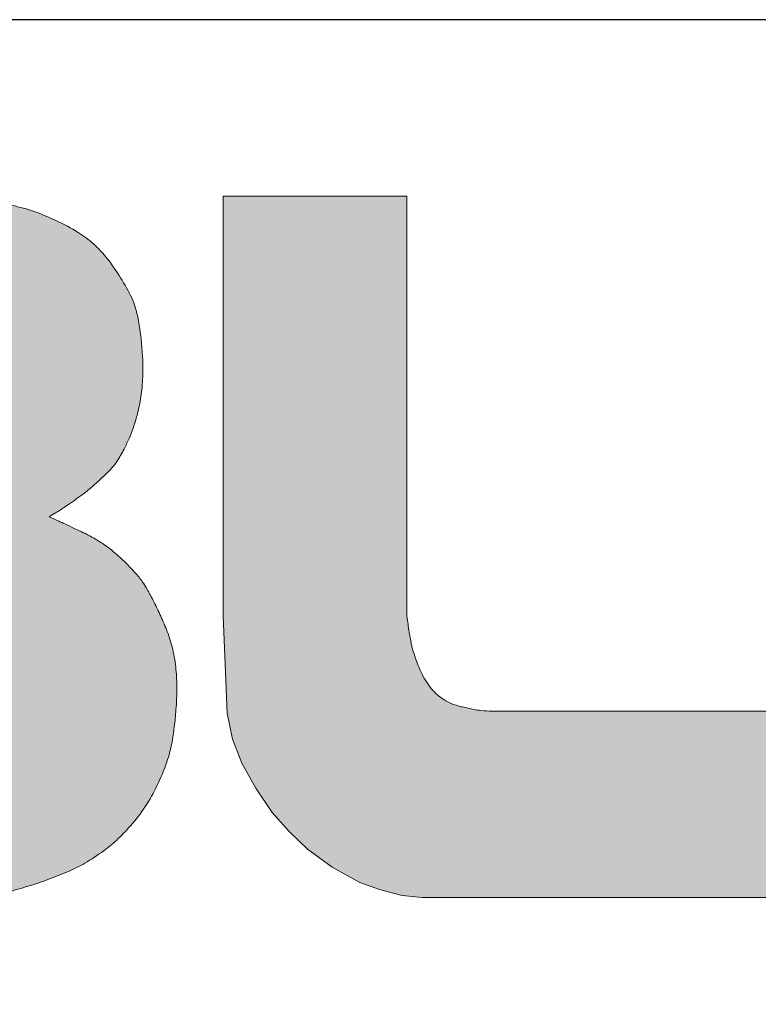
# Model space of a CAD drawing. Header units: metres. Extents: x 0 to 0.185, y 0 to 0.06.
# Tile 9 of 21: x 0.01761 to 0.02323, y 0.0525 to 0.06. Entities that reach past the tile are written whole.
import ezdxf

# ---------------------------------------------------------------- set-up
doc = ezdxf.new("R2010")
doc.units = ezdxf.units.M
doc.header["$MEASUREMENT"] = 0
doc.layers.add('RAM_Logo_VBL', color=7, linetype='Continuous', lineweight=0, true_color=0x00a06a)
doc.layers.add('RAM_Stempel_VBL_DIN_A3', color=7, linetype='Continuous', lineweight=25)

# ---------------------------------------------------------------- blocks, each defined once
blk = doc.blocks.new('vbl_logo')
at = {"layer": 'RAM_Logo_VBL'}
h = blk.add_hatch(color=256, dxfattribs=at)
h.dxf.hatch_style = 1
h.paths.add_polyline_path([(0.006699, -0.006502, 0.00677), (0.006866, -0.006186, 0.004695), (0.007096, -0.005725), (0.00966, 0), (0.007484, 0), (0.004835, -0.005685), (0.002044, 0), (0, 0), (0.002581, -0.005788, -0.001469), (0.002712, -0.006031, -0.002839), (0.002779, -0.006157, -0.000314), (0.00288, -0.00635, 0.007444), (0.002981, -0.006543, 0.00958), (0.003029, -0.006628, 0.003527), (0.003165, -0.006855, 0.00573), (0.003254, -0.006996, 0.00553), (0.003349, -0.007141, 0.017507), (0.003415, -0.007231, 0.011992), (0.003518, -0.007357, 0.024469), (0.003606, -0.00745, 0.017812), (0.003738, -0.007566, 0.024774), (0.00387, -0.007665, 0.020844), (0.004037, -0.007767, 0.021953), (0.00419, -0.007843, 0.023774), (0.004337, -0.007901, 0.025295), (0.004472, -0.007939, 0.027415), (0.004599, -0.00796, 0.028511), (0.004778, -0.007971, 0.025401), (0.004979, -0.00796, 0.010648), (0.005125, -0.007942, 0.015031), (0.005228, -0.007924, 0.020138), (0.005373, -0.007888, 0.041815), (0.005539, -0.007825, 0.021008), (0.00569, -0.007744, 0.013526), (0.005783, -0.007684, 0.011364), (0.005891, -0.007609, 0.026608), (0.006036, -0.007489, 0.026109), (0.00617, -0.007353, 0.018486), (0.006295, -0.007201, 0.027791), (0.006368, -0.007094, 0.003444), (0.00645, -0.006953, 0.004915), (0.006507, -0.006854, 0.001563), (0.006516, -0.006837, 0.000081)])
h.paths.add_polyline_path([(0.017687, -0.003875, 0.021935), (0.017581, -0.003819, 0.000414), (0.017334, -0.003703, 0.002459), (0.017285, -0.003681, 0.00108), (0.017174, -0.00363, 0.007474), (0.017317, -0.003543, 0.013009), (0.017397, -0.003489, 0.00105), (0.017572, -0.003365, 0.021829), (0.017599, -0.003344, 0.005377), (0.017734, -0.003226, 0.011348), (0.017821, -0.003145, 0.01348), (0.017891, -0.003073, 0.041834), (0.017949, -0.002997, 0.024973), (0.01803, -0.002858, 0.016325), (0.018087, -0.002738, 0.017014), (0.018134, -0.002618, 0.018224), (0.018169, -0.002507, 0.014817), (0.018203, -0.002367, 0.029634), (0.018235, -0.002155, 0.026056), (0.018245, -0.00191, 0.013868), (0.018238, -0.001758, 0.011045), (0.018221, -0.001567, 0.020456), (0.01819, -0.001366, 0.026685), (0.018151, -0.001215, 0.044948), (0.018105, -0.001102, 0.020796), (0.017973, -0.000873, 0.028539), (0.017817, -0.000656, 0.039677), (0.017685, -0.000516, 0.043361), (0.017507, -0.000382, 0.034269), (0.017259, -0.000249, 0.014761), (0.017017, -0.000148, 0.027346), (0.016882, -0.000105, 0.016822), (0.016614, -0.000045, 0.023963), (0.01634, -0.000006, 0.000988), (0.016059, 0.000019, 0.012853), (0.015896, 0.000029, 0.007835), (0.015627, 0.000035), (0.010199, 0.000035), (0.010199, -0.008006), (0.015627, -0.008006, 0.018097), (0.015974, -0.008014, 0.02751), (0.016201, -0.007999, 0.002371), (0.016531, -0.007956, 0.019323), (0.016571, -0.007949, 0.013934), (0.016703, -0.007917, 0.007781), (0.016935, -0.00785, 0.013556), (0.017161, -0.007774, 0.012875), (0.017394, -0.007681, 0.03184), (0.017581, -0.007587, 0.025403), (0.0178, -0.007444, 0.029787), (0.017942, -0.007326, 0.023653), (0.018105, -0.007159, 0.035679), (0.018272, -0.006941, 0.035008), (0.018409, -0.006697, 0.027744), (0.018519, -0.006429, 0.037071), (0.018574, -0.006219, 0.014328), (0.018603, -0.006032, 0.013727), (0.018623, -0.005835, 0.017823), (0.018632, -0.005581, 0.022161), (0.018623, -0.005376, 0.034083), (0.018586, -0.005143, 0.037858), (0.018523, -0.00494, 0.01206), (0.018449, -0.004766, 0.01263), (0.018371, -0.004603, 0.009029), (0.018298, -0.004467, 0.015471), (0.018251, -0.00439, 0.038404), (0.018169, -0.004282, 0.023149), (0.018013, -0.004122, 0.013466), (0.017881, -0.004005, 0.026825), (0.017811, -0.003953, 0.015855)])
h.paths.add_polyline_path([(0.015645, -0.004532, -0.037076), (0.015827, -0.004544, -0.04899), (0.015924, -0.004567, -0.009084), (0.016087, -0.004627, -0.036497), (0.016195, -0.004685, -0.021663), (0.016289, -0.004752, -0.042062), (0.016388, -0.004842, -0.050013), (0.016455, -0.004931, -0.035376), (0.016494, -0.005008, -0.040885), (0.016517, -0.005078, -0.028662), (0.016535, -0.005171, -0.029743), (0.016541, -0.005262, -0.021137), (0.016537, -0.005352, -0.019355), (0.016526, -0.00545, -0.028991), (0.016506, -0.005544, -0.023758), (0.016468, -0.005657, -0.043346), (0.016416, -0.005764, -0.049561), (0.016354, -0.005848, -0.036516), (0.016274, -0.005923, -0.040015), (0.016192, -0.005981, -0.01232), (0.016107, -0.006027, -0.015101), (0.016036, -0.006062, -0.016046), (0.015909, -0.006113, -0.038383), (0.015839, -0.006133, -0.002485), (0.015741, -0.006148, -0.02327), (0.015655, -0.006157, -0.016864), (0.015535, -0.00616), (0.012042, -0.00616), (0.012042, -0.004532)], flags=16)
h.paths.add_polyline_path([(0.012042, -0.00287), (0.012042, -0.001552), (0.015131, -0.001552, -0.010253), (0.015316, -0.00155, -0.016054), (0.015433, -0.001556, -0.004339), (0.015633, -0.001574, -0.008855), (0.015731, -0.001585, -0.060475), (0.015912, -0.001631, -0.072431), (0.016048, -0.001709, -0.054069), (0.016123, -0.001782, -0.048206), (0.016189, -0.001879, -0.032025), (0.016243, -0.001995, -0.057869), (0.016261, -0.002063, -0.03511), (0.016268, -0.002159, -0.023404), (0.016261, -0.002302, -0.018486), (0.01624, -0.002463, -0.040142), (0.016215, -0.002519, -0.011267), (0.016172, -0.002594, -0.013998), (0.016129, -0.002661, -0.030667), (0.016079, -0.002725, -0.052577), (0.015969, -0.002789, -0.042578), (0.015826, -0.002838, -0.048106), (0.015694, -0.002858, -0.004944), (0.015611, -0.002862, -0.001671), (0.015367, -0.002869, -0.005735), (0.015284, -0.002871, -0.003106), (0.015131, -0.00287)], flags=16)
h.paths.add_polyline_path([(0.02126, 0.000032), (0.01916, 0.000032), (0.01916, -0.004761), (0.019207, -0.005872), (0.01927, -0.006172), (0.019375, -0.006445), (0.019535, -0.006731), (0.019721, -0.007009), (0.019914, -0.007223), (0.020125, -0.007425), (0.020407, -0.007631), (0.020721, -0.007807), (0.020946, -0.007886), (0.021204, -0.007957), (0.021434, -0.007978), (0.029997, -0.007978), (0.029997, -0.005852), (0.022232, -0.005852, -0.021), (0.022062, -0.005838, -0.006431), (0.021877, -0.005798, -0.051692), (0.021749, -0.005755, -0.040617), (0.021661, -0.005705, -0.043368), (0.021591, -0.005649, -0.040016), (0.021526, -0.005575, -0.027882), (0.021443, -0.005452, -0.022745), (0.02137, -0.005282, -0.01469), (0.021313, -0.005101, -0.00213), (0.021275, -0.004883, -0.006672), (0.02126, -0.004761)])
h.paths.add_polyline_path([(0.042204, -0.006841), (0.037624, -0.004703), (0.037624, -0.008996)])
at = {"layer": 'RAM_Logo_VBL', "lineweight": 0}
for points in [[(0.016703, -0.007917, 0.007781), (0.016935, -0.00785, 0.013556), (0.017161, -0.007774, 0.012875), (0.017394, -0.007681, 0.03184), (0.017581, -0.007587, 0.025403), (0.0178, -0.007444, 0.029787), (0.017942, -0.007326, 0.023653), (0.018105, -0.007159, 0.035679), (0.018272, -0.006941, 0.035008), (0.018409, -0.006697, 0.027744), (0.018519, -0.006429, 0.037071), (0.018574, -0.006219, 0.014328), (0.018603, -0.006032, 0.013727), (0.018623, -0.005835, 0.017823), (0.018632, -0.005581, 0.022161), (0.018623, -0.005376, 0.034083), (0.018586, -0.005143, 0.037858), (0.018523, -0.00494, 0.01206), (0.018449, -0.004766, 0.01263), (0.018371, -0.004603, 0.009029), (0.018298, -0.004467, 0.015471), (0.018251, -0.00439, 0.038404), (0.018169, -0.004282, 0.023149), (0.018013, -0.004122, 0.013466), (0.017881, -0.004005, 0.026825), (0.017811, -0.003953, 0.015855), (0.017687, -0.003875, 0.020534), (0.017588, -0.003823, 0.001468), (0.017539, -0.0038, 0.000345), (0.017334, -0.003703, 0.002459), (0.017285, -0.003681, 0.00108), (0.017174, -0.00363, 0.007474), (0.017317, -0.003543, 0.013009), (0.017397, -0.003489, 0.00105), (0.017572, -0.003365, 0.011906), (0.017587, -0.003353, 0.011045), (0.017628, -0.003319, 0.004229), (0.017734, -0.003226, 0.011348), (0.017821, -0.003145, 0.01348), (0.017891, -0.003073, 0.041834), (0.017949, -0.002997, 0.024973), (0.01803, -0.002858, 0.016325), (0.018087, -0.002738, 0.017014), (0.018134, -0.002618, 0.018224), (0.018169, -0.002507, 0.014817), (0.018203, -0.002367, 0.029634), (0.018235, -0.002155, 0.026056), (0.018245, -0.00191, 0.013868), (0.018238, -0.001758, 0.011045), (0.018221, -0.001567, 0.020456), (0.01819, -0.001366, 0.026685), (0.018151, -0.001215, 0.044948), (0.018105, -0.001102, 0.020796), (0.017973, -0.000873, 0.028539), (0.017817, -0.000656, 0.039677), (0.017685, -0.000516, 0.043361), (0.017507, -0.000382, 0.034269), (0.017259, -0.000249, 0.014761), (0.017017, -0.000148, 0.027346), (0.016882, -0.000105, 0.016822), (0.016614, -0.000045, 0.019949)], [(0.029997, -0.005852), (0.022232, -0.005852, -0.015635), (0.022105, -0.005843, -0.02499), (0.022026, -0.005831, -0.004625), (0.021894, -0.005802, -0.012794), (0.021846, -0.00579, -0.039451), (0.021749, -0.005755, -0.040617), (0.021661, -0.005705, -0.043368), (0.021591, -0.005649, -0.040016), (0.021526, -0.005575, -0.020711), (0.021463, -0.005484, -0.031675), (0.021429, -0.005421, -0.012357), (0.021389, -0.005329, -0.014484), (0.021359, -0.005248, -0.008678), (0.021324, -0.005141, -0.018707), (0.021311, -0.005091, -0.01107), (0.021307, -0.005068, -0.001585), (0.021279, -0.004906, -0.010415), (0.021272, -0.004858, -0.005261), (0.02126, -0.004761), (0.02126, 0.000032), (0.01916, 0.000032), (0.01916, -0.004761), (0.019207, -0.005872), (0.01927, -0.006172), (0.019375, -0.006445), (0.019535, -0.006731), (0.019721, -0.007009), (0.019914, -0.007223), (0.020125, -0.007425), (0.020407, -0.007631), (0.020721, -0.007807), (0.020946, -0.007886), (0.021204, -0.007957), (0.021434, -0.007978), (0.029997, -0.007978)]]:
    blk.add_lwpolyline(points, format="xyb", dxfattribs=at)

msp = doc.modelspace()

# ---------------------------------------------------------------- linework, layer by layer
at = {"layer": 'RAM_Stempel_VBL_DIN_A3', "flags": 128}
msp.add_lwpolyline([(0, 0), (0.185, 0), (0.185, 0.06), (0, 0.06), (0, 0)], close=True, dxfattribs=at)

# ---------------------------------------------------------------- block references
at = {"layer": 'RAM_Logo_VBL', "xscale": 0.6666666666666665, "yscale": 0.6666666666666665, "zscale": 0.6666666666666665}
msp.add_blockref('vbl_logo', (0.0063798, 0.0586351), dxfattribs=at)

doc.saveas('drawing.dxf')
